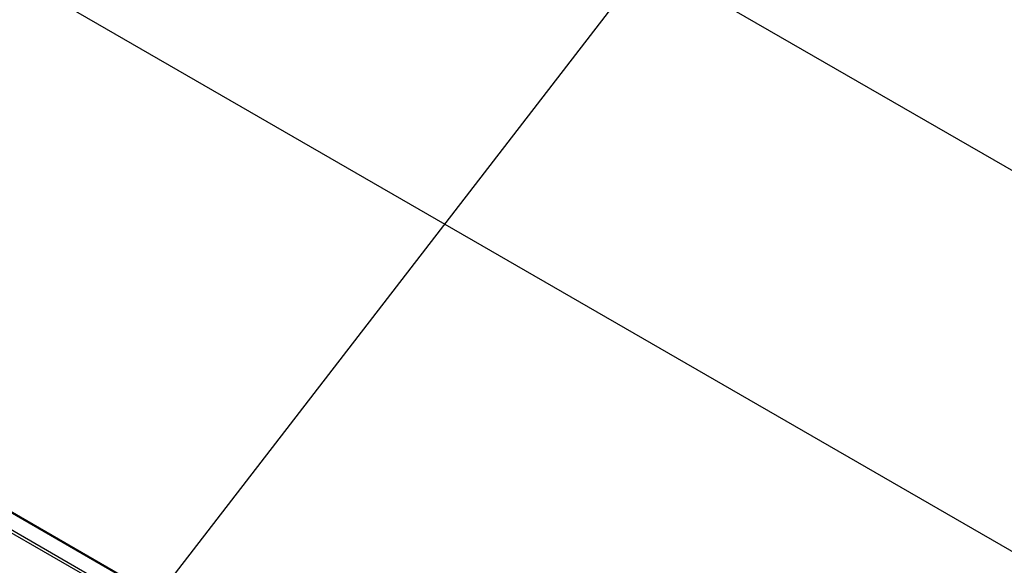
# Model space of a CAD drawing. Header units: millimetres. Extents: x 0 to 844, y -2 to 552.
# Tile 71 of 151: x 617.7 to 629.53, y 408.99 to 415.55. Entities that reach past the tile are written whole.
import ezdxf

# ---------------------------------------------------------------- set-up
doc = ezdxf.new("R2010")
doc.units = ezdxf.units.MM
doc.styles.get("Standard").update_dxf_attribs({"font": 'GOTHIC.TTF'})
doc.dimstyles.new('SLDDIMSTYLE7', dxfattribs={"dimtxt": 0.18, "dimasz": 1.3208, "dimexe": 0, "dimexo": 0.0625, "dimgap": 0, "dimtad": 0, "dimtih": 1, "dimtoh": 1, "dimdec": 0, "dimrnd": 1e-09, "dimzin": 0, "dimdsep": 46, "dimtxsty": 'STANDARD', "dimblk1": 'DOT', "dimblk2": 'DOT', "dimsah": 1, "dimcen": 0.09, "dimadec": 0, "dimazin": 0, "dimtfac": 1.3208, "dimtdec": 0, "dimtofl": 0, "dimtmove": 0, "dimatfit": 3, "dimldrblk": 'DOT', "dimfxl": 1, "dimfrac": 2, "dimtolj": 1, "dimtzin": 0, "dimarcsym": 0})

# ---------------------------------------------------------------- blocks, each defined once
blk = doc.blocks.new('_Dot')
at = {"color": 0, "linetype": 'ByBlock', "lineweight": -2}
blk.add_line((-0.5, 0), (-1, 0), dxfattribs=at)
at = {"color": 0, "linetype": 'ByBlock', "const_width": 0.5}
blk.add_lwpolyline([(-0.25, 0, 1), (0.25, 0, 1)], format="xyb", close=True, dxfattribs=at)

msp = doc.modelspace()

# ---------------------------------------------------------------- linework, layer by layer
at = {"color": 7, "linetype": 'Continuous', "lineweight": 25}
for p, q in [((614.199, 422.638), (681.921, 383.543)), ((617.719, 416.026), (652.178, 396.133)), ((731.873, 343.659), (610.206, 413.896))]:
    msp.add_line(p, q, dxfattribs=at)
at = {"color": 8, "linetype": 'Continuous', "lineweight": 25}
for p, q in [((595.22, 422.294), (731.875, 343.405)), ((595.229, 422.33), (731.873, 343.447)), ((610.199, 413.892), (731.873, 343.651))]:
    msp.add_line(p, q, dxfattribs=at)

# ---------------------------------------------------------------- leaders
at = {"color": 7, "linetype": 'Continuous', "lineweight": 0}
msp.add_leader([(637.987, 432.771), (612.481, 399.713), (606.131, 399.713)], dimstyle='SLDDIMSTYLE7', dxfattribs=at)

doc.saveas('drawing.dxf')
